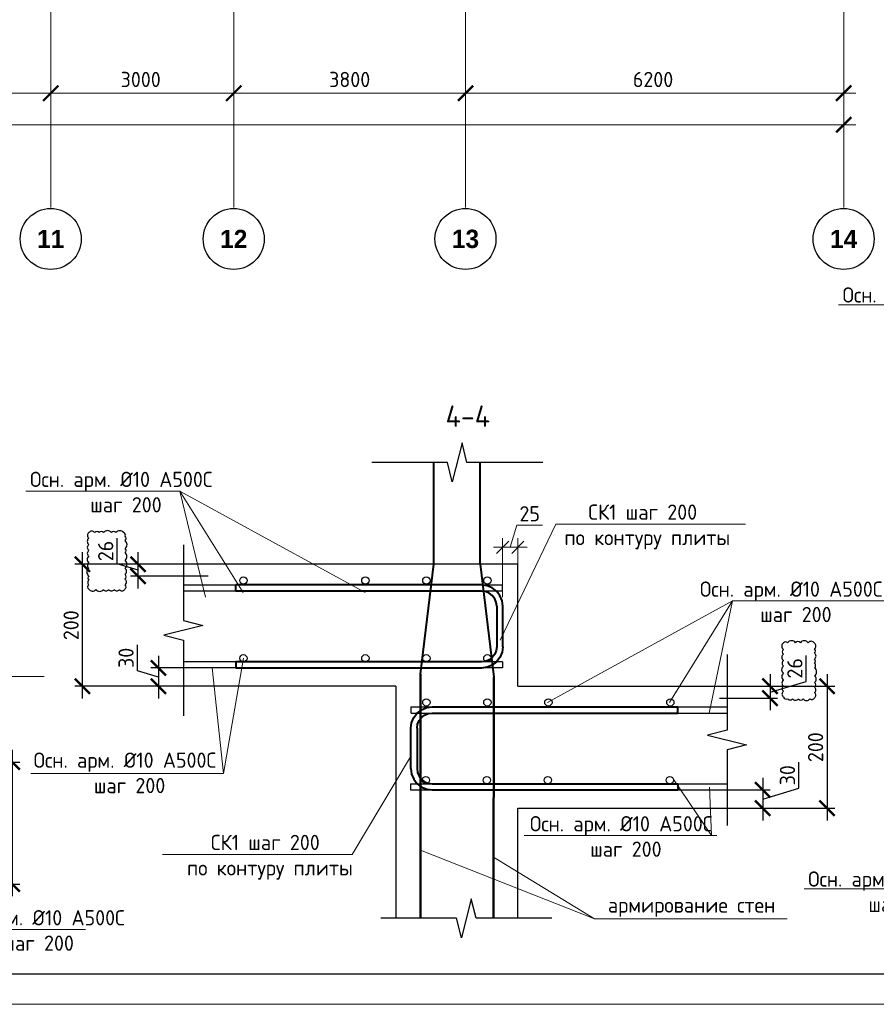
# Model space of a CAD drawing. Header units: millimetres. Extents: x -386473 to 311666, y -59273 to 291770.
# Tile 100 of 132: x 139998 to 154042, y -4297 to 11851. Entities that reach past the tile are written whole.
import ezdxf
from ezdxf import colors
from ezdxf.entities.mleader import LeaderData, LeaderLine
from ezdxf.math import Vec2, Vec3

# ---------------------------------------------------------------- set-up
doc = ezdxf.new("R2010")
doc.units = ezdxf.units.MM
for name, pattern in [('______5', [1100, 800, -100, 100, -100]), ('ACAD_ISO02W100', [15, 12, -3]), ('осевая', [50.8, 31.75, -6.35, 6.35, -6.35])]:
    doc.linetypes.add(name, pattern=pattern)
for name, color, linetype, lineweight in [('A-DETL', 90, 'Continuous', 9), ('Арм_хомуты', 133, 'Continuous', 18), ('Арматура', 152, 'Continuous', 40), ('Армирование', 3, 'Continuous', 40), ('АрмСтер', 2, 'Continuous', 50), ('Оси', 40, '______5', 18), ('Перекрытие ж_бетон', 1, 'Continuous', 30), ('подоснова', 151, 'Continuous', 5), ('поз.', 2, 'Continuous', 25), ('РАЗМЕРЫ', 1, 'Continuous', 9), ('ТОНКИЕ', 7, 'Continuous', 9), ('Узлы', 7, 'Continuous', 0)]:
    doc.layers.add(name, color=color, linetype=linetype, lineweight=lineweight)
doc.layers.add('пунктир', color=4, linetype='ACAD_ISO02W100')
doc.layers.add('ТОЛСТЫЕ_ОСНОВНЫЕ', color=6, linetype='Continuous')
doc.styles.add('Century Gothic', font='GOTHIC.TTF')
doc.styles.add('GOST 2.304', font='CS_Gost2304.shx')
doc.styles.add('GOST-2.304_Type-B', font='GOST_Common.ttf')
doc.styles.add('ГОСТ 2.304', font='GOST_Common.ttf')
doc.dimstyles.new('10', dxfattribs={"dimscale": 0, "dimtxt": 250, "dimasz": 200, "dimexe": 150, "dimexo": 0, "dimgap": 60, "dimtad": 1, "dimdec": 0, "dimlfac": 0.1, "dimrnd": 1, "dimzin": 0, "dimdsep": 46, "dimtxsty": 'ГОСТ 2.304', "dimblk": 'OBLIQUE', "dimcen": 0.09, "dimdle": 150, "dimadec": 0, "dimazin": 0, "dimtfac": 1, "dimtdec": 0, "dimtmove": 1, "dimatfit": 2, "dimfxl": 1, "dimtzin": 0, "dimlwd": 0, "dimlwe": 0, "dimarcsym": 0})
doc.dimstyles.new('СПДС', dxfattribs={"dimscale": 100, "dimtxt": 2.5, "dimasz": 2.5, "dimexe": 1.25, "dimexo": 0, "dimtad": 1, "dimdec": 0, "dimtxsty": 'GOST-2.304_Type-B', "dimblk": 'ARCHTICK', "dimcen": 2.5, "dimdle": 2, "dimadec": 0, "dimazin": 2, "dimtfac": 0.75, "dimtdec": 0, "dimtmove": 1, "dimatfit": 3, "dimfxl": 1, "dimtolj": 1, "dimarcsym": 1})

# ---------------------------------------------------------------- blocks, each defined once
blk = doc.blocks.new('_ArchTick')
at = {"color": 0, "linetype": 'ByBlock', "const_width": 0.15}
blk.add_lwpolyline([(-0.5, -0.5), (0.5, 0.5)], dxfattribs=at)
blk = doc.blocks.new('*D428')
at = {"color": 0, "lineweight": -2, "transparency": 16777216}
for p, q in [((983646, -19381), (983646, -19256)), ((1030446, -19495), (1030446, -19256)), ((983446, -19381), (1030646, -19381))]:
    blk.add_line(p, q, dxfattribs=at)
at = {"layer": 'DEFPOINTS', "color": 0, "transparency": 16777216}
for p in [(983646, -19381), (1030446, -19381), (1030446, -19495)]:
    blk.add_point(p, dxfattribs=at)
at = {"color": 0, "lineweight": -2, "transparency": 16777216, "xscale": 250, "yscale": 250, "zscale": 250, "rotation": 180}
blk.add_blockref('_ArchTick', (983646, -19381), dxfattribs=at)
at = {"color": 0, "lineweight": -2, "transparency": 16777216, "xscale": 250, "yscale": 250, "zscale": 250}
blk.add_blockref('_ArchTick', (1030446, -19381), dxfattribs=at)
at = {"color": 0, "transparency": 16777216, "insert": (1001863, -19270), "char_height": 250, "width": 104166.67, "attachment_point": 5, "style": 'GOST-2.304_Type-B'}
blk.add_mtext('\\A1;46800', dxfattribs=at)
blk = doc.blocks.new('NSY101')
at = {"color": 0, "linetype": 'ByBlock', "lineweight": -2}
blk.add_circle((0, 0), 50, dxfattribs=at)
blk = doc.blocks.new('СЛОЖНЫЙ_ОБЪЕКТ_38')
at = {"layer": 'Оси', "color": 16, "linetype": 'Continuous', "lineweight": 25, "transparency": 33554687, "xscale": 9.999999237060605, "yscale": 9.999999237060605, "zscale": 9.999999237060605}
blk.add_blockref('NSY101', (38513, -43009), dxfattribs=at)
at = {"layer": 'Оси', "color": 16, "linetype": 'Continuous', "lineweight": 25, "transparency": 33554687, "insert": (38513, -43009), "char_height": 300, "width": 620, "attachment_point": 5, "style": 'Century Gothic'}
blk.add_mtext('\\A1;{\\fCentury Gothic|i0|b1;\\H300.000000;\\W1.000000;\\C16;11}\\P', dxfattribs=at)
blk = doc.blocks.new('СЛОЖНЫЙ_ОБЪЕКТ_39')
at = {"layer": 'Оси', "color": 16, "linetype": 'Continuous', "lineweight": 25, "transparency": 33554687, "xscale": 9.999999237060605, "yscale": 9.999999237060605, "zscale": 9.999999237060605}
blk.add_blockref('NSY101', (41513, -43009), dxfattribs=at)
at = {"layer": 'Оси', "color": 16, "linetype": 'Continuous', "lineweight": 25, "transparency": 33554687, "insert": (41513, -43009), "char_height": 300, "width": 620, "attachment_point": 5, "style": 'Century Gothic'}
blk.add_mtext('\\A1;{\\fCentury Gothic|i0|b1;\\H300.000000;\\W1.000000;\\C16;12}\\P', dxfattribs=at)
blk = doc.blocks.new('СЛОЖНЫЙ_ОБЪЕКТ_40')
at = {"layer": 'Оси', "color": 16, "linetype": 'Continuous', "lineweight": 25, "transparency": 33554687, "xscale": 9.999999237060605, "yscale": 9.999999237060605, "zscale": 9.999999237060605}
blk.add_blockref('NSY101', (45313, -43009), dxfattribs=at)
at = {"layer": 'Оси', "color": 16, "linetype": 'Continuous', "lineweight": 25, "transparency": 33554687, "insert": (45313, -43009), "char_height": 300, "width": 620, "attachment_point": 5, "style": 'Century Gothic'}
blk.add_mtext('\\A1;{\\fCentury Gothic|i0|b1;\\H300.000000;\\W1.000000;\\C16;13}\\P', dxfattribs=at)
blk = doc.blocks.new('СЛОЖНЫЙ_ОБЪЕКТ_41')
at = {"layer": 'Оси', "color": 16, "linetype": 'Continuous', "lineweight": 25, "transparency": 33554687, "xscale": 9.999999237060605, "yscale": 9.999999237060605, "zscale": 9.999999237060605}
blk.add_blockref('NSY101', (51513, -43009), dxfattribs=at)
at = {"layer": 'Оси', "color": 16, "linetype": 'Continuous', "lineweight": 25, "transparency": 33554687, "insert": (51513, -43009), "char_height": 300, "width": 620, "attachment_point": 5, "style": 'Century Gothic'}
blk.add_mtext('\\A1;{\\fCentury Gothic|i0|b1;\\H300.000000;\\W1.000000;\\C16;14}\\P', dxfattribs=at)
blk = doc.blocks.new('*D422')
at = {"color": 0, "lineweight": -2, "transparency": 16777216}
for p, q in [((1014946, -18864), (1017646, -18864)), ((1015146, -18864), (1015146, -18739)), ((1017446, -18864), (1017446, -18739))]:
    blk.add_line(p, q, dxfattribs=at)
at = {"layer": 'DEFPOINTS', "color": 0, "transparency": 16777216}
for p in [(1015146, -18864), (1017446, -18864), (1017446, -18864)]:
    blk.add_point(p, dxfattribs=at)
at = {"color": 0, "lineweight": -2, "transparency": 16777216, "xscale": 250, "yscale": 250, "zscale": 250, "rotation": 180}
blk.add_blockref('_ArchTick', (1015146, -18864), dxfattribs=at)
at = {"color": 0, "lineweight": -2, "transparency": 16777216, "xscale": 250, "yscale": 250, "zscale": 250}
blk.add_blockref('_ArchTick', (1017446, -18864), dxfattribs=at)
at = {"color": 0, "transparency": 16777216, "insert": (1016270, -18639), "char_height": 250, "width": 83333.33, "attachment_point": 5, "style": 'GOST-2.304_Type-B'}
blk.add_mtext('\\A1;2300', dxfattribs=at)
blk = doc.blocks.new('*D423')
at = {"color": 0, "lineweight": -2, "transparency": 16777216}
for p, q in [((1017246, -18864), (1020646, -18864)), ((1017446, -18864), (1017446, -18739)), ((1020446, -18864), (1020446, -18739))]:
    blk.add_line(p, q, dxfattribs=at)
at = {"layer": 'DEFPOINTS', "color": 0, "transparency": 16777216}
for p in [(1017446, -18864), (1020446, -18864), (1020446, -18864)]:
    blk.add_point(p, dxfattribs=at)
at = {"color": 0, "lineweight": -2, "transparency": 16777216, "xscale": 250, "yscale": 250, "zscale": 250, "rotation": 180}
blk.add_blockref('_ArchTick', (1017446, -18864), dxfattribs=at)
at = {"color": 0, "lineweight": -2, "transparency": 16777216, "xscale": 250, "yscale": 250, "zscale": 250}
blk.add_blockref('_ArchTick', (1020446, -18864), dxfattribs=at)
at = {"color": 0, "transparency": 16777216, "insert": (1018920, -18639), "char_height": 250, "width": 83333.33, "attachment_point": 5, "style": 'GOST-2.304_Type-B'}
blk.add_mtext('\\A1;3000', dxfattribs=at)
blk = doc.blocks.new('*D424')
at = {"color": 0, "lineweight": -2, "transparency": 16777216}
for p, q in [((1020246, -18864), (1024446, -18864)), ((1020446, -18864), (1020446, -18739)), ((1024246, -18864), (1024246, -18739))]:
    blk.add_line(p, q, dxfattribs=at)
at = {"layer": 'DEFPOINTS', "color": 0, "transparency": 16777216}
for p in [(1020446, -18864), (1024246, -18864), (1024246, -18864)]:
    blk.add_point(p, dxfattribs=at)
at = {"color": 0, "lineweight": -2, "transparency": 16777216, "xscale": 250, "yscale": 250, "zscale": 250, "rotation": 180}
blk.add_blockref('_ArchTick', (1020446, -18864), dxfattribs=at)
at = {"color": 0, "lineweight": -2, "transparency": 16777216, "xscale": 250, "yscale": 250, "zscale": 250}
blk.add_blockref('_ArchTick', (1024246, -18864), dxfattribs=at)
at = {"color": 0, "transparency": 16777216, "insert": (1022346, -18639), "char_height": 250, "width": 83333.33, "attachment_point": 5, "style": 'GOST-2.304_Type-B'}
blk.add_mtext('\\A1;3800', dxfattribs=at)
blk = doc.blocks.new('*D425')
at = {"color": 0, "lineweight": -2, "transparency": 16777216}
for p, q in [((1024046, -18864), (1030646, -18864)), ((1024246, -18864), (1024246, -18739)), ((1030446, -18864), (1030446, -18739))]:
    blk.add_line(p, q, dxfattribs=at)
at = {"layer": 'DEFPOINTS', "color": 0, "transparency": 16777216}
for p in [(1024246, -18864), (1030446, -18864), (1030446, -18864)]:
    blk.add_point(p, dxfattribs=at)
at = {"color": 0, "lineweight": -2, "transparency": 16777216, "xscale": 250, "yscale": 250, "zscale": 250, "rotation": 180}
blk.add_blockref('_ArchTick', (1024246, -18864), dxfattribs=at)
at = {"color": 0, "lineweight": -2, "transparency": 16777216, "xscale": 250, "yscale": 250, "zscale": 250}
blk.add_blockref('_ArchTick', (1030446, -18864), dxfattribs=at)
at = {"color": 0, "transparency": 16777216, "insert": (1027320, -18639), "char_height": 250, "width": 83333.33, "attachment_point": 5, "style": 'GOST-2.304_Type-B'}
blk.add_mtext('\\A1;6200', dxfattribs=at)
blk = doc.blocks.new('*U44')
at = {"layer": 'ТОЛСТЫЕ_ОСНОВНЫЕ', "color": 6}
blk.add_lwpolyline([(20, 5), (886, 5), (886, 415), (20, 415)], close=True, dxfattribs=at)
at = {"layer": 'ТОНКИЕ'}
blk.add_lwpolyline([(0, 0), (891, 0), (891, 420), (0, 420)], close=True, dxfattribs=at)
blk = doc.blocks.new('_Oblique')
at = {"layer": 'пунктир', "color": 0, "lineweight": -2}
blk.add_line((-0.5, -0.5), (0.5, 0.5), dxfattribs=at)
blk = doc.blocks.new('*D552')
at = {"layer": 'A-DETL', "color": 0, "lineweight": 0, "transparency": 16777216}
for p, q in [((148040, 3198), (148149, 3563)), ((148149, 3563), (148569, 3563)), ((147915, 2380), (147915, 3348)), ((148165, 2720), (148165, 3348)), ((148315, 3198), (147765, 3198))]:
    blk.add_line(p, q, dxfattribs=at)
at = {"layer": 'DEFPOINTS', "color": 0, "transparency": 16777216}
for p in [(147915, 3198), (148165, 2720), (147915, 2380)]:
    blk.add_point(p, dxfattribs=at)
at = {"layer": 'A-DETL', "color": 0, "lineweight": 0, "transparency": 16777216, "xscale": 200, "yscale": 200, "zscale": 200, "rotation": 180}
blk.add_blockref('_Oblique', (147915, 3198), dxfattribs=at)
at = {"layer": 'A-DETL', "color": 0, "lineweight": 0, "transparency": 16777216, "xscale": 200, "yscale": 200, "zscale": 200}
blk.add_blockref('_Oblique', (148165, 3198), dxfattribs=at)
at = {"layer": 'A-DETL', "color": 0, "transparency": 16777216, "insert": (148359, 3748), "char_height": 250, "attachment_point": 5, "style": 'ГОСТ 2.304'}
blk.add_mtext('25', dxfattribs=at)
blk = doc.blocks.new('_None')
blk = doc.blocks.new('*D553')
at = {"layer": 'DEFPOINTS', "color": 0, "transparency": 16777216}
for p in [(138163, -325), (138163, -2325), (139876, -2325)]:
    blk.add_point(p, dxfattribs=at)
at = {"layer": 'РАЗМЕРЫ', "color": 0, "lineweight": -2, "transparency": 16777216}
for p, q in [((139876, -125), (139876, -2525)), ((138163, -325), (140001, -325)), ((138163, -2325), (140001, -2325))]:
    blk.add_line(p, q, dxfattribs=at)
at = {"layer": 'РАЗМЕРЫ', "color": 0, "lineweight": -2, "transparency": 16777216, "xscale": 250, "yscale": 250, "zscale": 250}
for p, rotation in [((139876, -325), 90), ((139876, -2325), 270)]:
    blk.add_blockref('_ArchTick', p, dxfattribs=dict(at, rotation=rotation))
at = {"layer": 'РАЗМЕРЫ', "color": 0, "lineweight": 0, "transparency": 16777216, "insert": (139689, -1325), "char_height": 250, "attachment_point": 5, "rotation": 90, "style": 'GOST-2.304_Type-B'}
blk.add_mtext('\\A1;200', dxfattribs=at)
blk = doc.blocks.new('*U510')
at = {"color": 0, "linetype": 'ByBlock', "lineweight": -2}
for p, q in [((-68.1, 25), (-68.1, 427.5)), ((-58.1, 427.5), (-68.1, 427.5)), ((-58.1, 25), (-58.1, 427.5)), ((58.1, 25), (58.1, 427.5)), ((58.1, 427.5), (68.1, 427.5)), ((68.1, 25), (68.1, 427.5)), ((-66.9, 15.9), (-68.1, 25)), ((-57.3, 18.5), (-58.1, 25)), ((-54.8, 12.5), (-57.3, 18.5)), ((54.8, 12.5), (57.3, 18.5)), ((57.3, 18.5), (58.1, 25)), ((66.9, 15.9), (68.1, 25)), ((-63.4, 7.5), (-66.9, 15.9)), ((-57.9, 0.3), (-63.4, 7.5)), ((-50.6, -5.3), (-57.9, 0.3)), ((-50.8, 7.3), (-54.8, 12.5)), ((-45.6, 3.3), (-50.8, 7.3)), ((-39.6, 0.9), (-45.6, 3.3)), ((-33.1, 0), (-39.6, 0.9)), ((-33.1, 0), (33.1, 0)), ((33.1, 0), (39.6, 0.9)), ((39.6, 0.9), (45.6, 3.3)), ((45.6, 3.3), (50.8, 7.3)), ((50.6, -5.3), (57.9, 0.3)), ((50.8, 7.3), (54.8, 12.5)), ((57.9, 0.3), (63.4, 7.5)), ((63.4, 7.5), (66.9, 15.9)), ((-42.2, -8.8), (-50.6, -5.3)), ((-33.1, -10), (-42.2, -8.8)), ((33.1, -10), (-33.1, -10)), ((33.1, -10), (42.2, -8.8)), ((42.2, -8.8), (50.6, -5.3))]:
    blk.add_line(p, q, dxfattribs=at)
at = {"style": 'GOST 2.304', "oblique": 15, "flags": 9}
for tag, p in [('ПОЗИЦИЯ', (798.2, -54.4)), ('ДИАМЕТР', (798.5, -58.7)), ('КЛАСС', (798.8, -63.1)), ('ДЛИНА', (799.2, -67.9)), ('МАССА', (799.5, -73.3))]:
    blk.add_attdef(tag, p, '', height=2.5, dxfattribs=at)
blk = doc.blocks.new('*D534')
at = {"layer": 'DEFPOINTS', "color": 0, "transparency": 16777216}
for p in [(141938, 2920), (143085, 2920), (143085, 2725)]:
    blk.add_point(p, dxfattribs=at)
at = {"layer": 'РАЗМЕРЫ', "color": 0, "lineweight": -2, "transparency": 16777216}
for p, q in [((141595, 2925), (141595, 3350)), ((141938, 2525), (141938, 3120)), ((141938, 2822), (141595, 2925)), ((143085, 2920), (141813, 2920)), ((143085, 2725), (141813, 2725))]:
    blk.add_line(p, q, dxfattribs=at)
at = {"layer": 'РАЗМЕРЫ', "color": 0, "lineweight": -2, "transparency": 16777216, "xscale": 250, "yscale": 250, "zscale": 250}
for p, rotation in [((141938, 2920), 90), ((141938, 2725), 270)]:
    blk.add_blockref('_ArchTick', p, dxfattribs=dict(at, rotation=rotation))
at = {"layer": 'РАЗМЕРЫ', "color": 0, "lineweight": 0, "transparency": 16777216, "insert": (141407, 3138), "char_height": 250, "attachment_point": 5, "rotation": 90, "style": 'GOST-2.304_Type-B'}
blk.add_mtext('\\A1;26', dxfattribs=at)
blk = doc.blocks.new('*D535')
at = {"layer": 'DEFPOINTS', "color": 0, "transparency": 16777216}
for p in [(141027, 2920), (142952, 2920), (142798, 920)]:
    blk.add_point(p, dxfattribs=at)
at = {"layer": 'РАЗМЕРЫ', "color": 0, "lineweight": -2, "transparency": 16777216}
for p, q in [((141027, 720), (141027, 3120)), ((142952, 2920), (140902, 2920)), ((142798, 920), (140902, 920))]:
    blk.add_line(p, q, dxfattribs=at)
at = {"layer": 'РАЗМЕРЫ', "color": 0, "lineweight": -2, "transparency": 16777216, "xscale": 250, "yscale": 250, "zscale": 250}
for p, rotation in [((141027, 2920), 90), ((141027, 920), 270)]:
    blk.add_blockref('_ArchTick', p, dxfattribs=dict(at, rotation=rotation))
at = {"layer": 'РАЗМЕРЫ', "color": 0, "lineweight": 0, "transparency": 16777216, "insert": (140840, 1920), "char_height": 250, "attachment_point": 5, "rotation": 90, "style": 'GOST-2.304_Type-B'}
blk.add_mtext('\\A1;200', dxfattribs=at)
blk = doc.blocks.new('*D536')
at = {"layer": 'DEFPOINTS', "color": 0, "transparency": 16777216}
for p in [(142862, 1220), (142272, 920), (142862, 920)]:
    blk.add_point(p, dxfattribs=at)
at = {"layer": 'РАЗМЕРЫ', "color": 0, "lineweight": -2, "transparency": 16777216}
for p, q in [((141928, 1173), (141928, 1598)), ((142272, 1420), (142272, 720)), ((142272, 1070), (141928, 1173)), ((142862, 1220), (142147, 1220)), ((142862, 920), (142147, 920))]:
    blk.add_line(p, q, dxfattribs=at)
at = {"layer": 'РАЗМЕРЫ', "color": 0, "lineweight": -2, "transparency": 16777216, "xscale": 250, "yscale": 250, "zscale": 250}
for p, rotation in [((142272, 1220), 90), ((142272, 920), 270)]:
    blk.add_blockref('_ArchTick', p, dxfattribs=dict(at, rotation=rotation))
at = {"layer": 'РАЗМЕРЫ', "color": 0, "lineweight": 0, "transparency": 16777216, "insert": (141741, 1385), "char_height": 250, "attachment_point": 5, "rotation": 90, "style": 'GOST-2.304_Type-B'}
blk.add_mtext('\\A1;30', dxfattribs=at)
blk = doc.blocks.new('*U511')
at = {"color": 0, "linetype": 'ByBlock', "lineweight": -2}
for p, q in [((-68.1, 25), (-68.1, 427.5)), ((-58.1, 427.5), (-68.1, 427.5)), ((-58.1, 25), (-58.1, 427.5)), ((58.1, 25), (58.1, 427.5)), ((58.1, 427.5), (68.1, 427.5)), ((68.1, 25), (68.1, 427.5)), ((-66.9, 15.9), (-68.1, 25)), ((-57.2, 18.5), (-58.1, 25)), ((-54.7, 12.5), (-57.2, 18.5)), ((54.7, 12.5), (57.2, 18.5)), ((57.2, 18.5), (58.1, 25)), ((66.9, 15.9), (68.1, 25)), ((-63.4, 7.5), (-66.9, 15.9)), ((-57.8, 0.3), (-63.4, 7.5)), ((-50.6, -5.3), (-57.8, 0.3)), ((-50.8, 7.3), (-54.7, 12.5)), ((-45.6, 3.3), (-50.8, 7.3)), ((-39.6, 0.9), (-45.6, 3.3)), ((-33.1, 0), (-39.6, 0.9)), ((-33.1, 0), (33.1, 0)), ((33.1, 0), (39.6, 0.9)), ((39.6, 0.9), (45.6, 3.3)), ((45.6, 3.3), (50.8, 7.3)), ((50.6, -5.3), (57.8, 0.3)), ((50.8, 7.3), (54.7, 12.5)), ((57.8, 0.3), (63.4, 7.5)), ((63.4, 7.5), (66.9, 15.9)), ((-42.2, -8.8), (-50.6, -5.3)), ((-33.1, -10), (-42.2, -8.8)), ((33.1, -10), (-33.1, -10)), ((33.1, -10), (42.2, -8.8)), ((42.2, -8.8), (50.6, -5.3))]:
    blk.add_line(p, q, dxfattribs=at)
at = {"style": 'GOST 2.304', "oblique": 15, "flags": 9}
for tag, p in [('ПОЗИЦИЯ', (778.2, -54.4)), ('ДИАМЕТР', (778.5, -58.7)), ('КЛАСС', (778.8, -63.1)), ('ДЛИНА', (779.2, -67.9)), ('МАССА', (779.5, -73.3))]:
    blk.add_attdef(tag, p, '', height=2.5, dxfattribs=at)
blk = doc.blocks.new('*D537')
at = {"layer": 'DEFPOINTS', "color": 0, "transparency": 16777216}
for p in [(151520, 920), (151520, -1080), (153234, -1080)]:
    blk.add_point(p, dxfattribs=at)
at = {"layer": 'РАЗМЕРЫ', "color": 0, "lineweight": -2, "transparency": 16777216}
for p, q in [((153234, 1120), (153234, -1280)), ((151520, 920), (153359, 920)), ((151520, -1080), (153359, -1080))]:
    blk.add_line(p, q, dxfattribs=at)
at = {"layer": 'РАЗМЕРЫ', "color": 0, "lineweight": -2, "transparency": 16777216, "xscale": 250, "yscale": 250, "zscale": 250}
for p, rotation in [((153234, 920), 90), ((153234, -1080), 270)]:
    blk.add_blockref('_ArchTick', p, dxfattribs=dict(at, rotation=rotation))
at = {"layer": 'РАЗМЕРЫ', "color": 0, "lineweight": 0, "transparency": 16777216, "insert": (153046, -80), "char_height": 250, "attachment_point": 5, "rotation": 90, "style": 'GOST-2.304_Type-B'}
blk.add_mtext('\\A1;200', dxfattribs=at)
blk = doc.blocks.new('*D538')
at = {"layer": 'DEFPOINTS', "color": 0, "transparency": 16777216}
for p in [(151608, 920), (151470, 725), (152299, 725)]:
    blk.add_point(p, dxfattribs=at)
at = {"layer": 'РАЗМЕРЫ', "color": 0, "lineweight": -2, "transparency": 16777216}
for p, q in [((152893, 1000), (152893, 1425)), ((152299, 1120), (152299, 525)), ((152299, 822), (152893, 1000)), ((151608, 920), (152424, 920)), ((151470, 725), (152424, 725))]:
    blk.add_line(p, q, dxfattribs=at)
at = {"layer": 'РАЗМЕРЫ', "color": 0, "lineweight": -2, "transparency": 16777216, "xscale": 250, "yscale": 250, "zscale": 250}
for p, rotation in [((152299, 920), 90), ((152299, 725), 270)]:
    blk.add_blockref('_ArchTick', p, dxfattribs=dict(at, rotation=rotation))
at = {"layer": 'РАЗМЕРЫ', "color": 0, "lineweight": 0, "transparency": 16777216, "insert": (152706, 1213), "char_height": 250, "attachment_point": 5, "rotation": 90, "style": 'GOST-2.304_Type-B'}
blk.add_mtext('\\A1;26', dxfattribs=at)
blk = doc.blocks.new('*D539')
at = {"layer": 'DEFPOINTS', "color": 0, "transparency": 16777216}
for p in [(151434, -780), (151376, -1080), (152179, -1080)]:
    blk.add_point(p, dxfattribs=at)
at = {"layer": 'РАЗМЕРЫ', "color": 0, "lineweight": -2, "transparency": 16777216}
for p, q in [((152773, -752), (152773, -327)), ((152179, -580), (152179, -1280)), ((151434, -780), (152304, -780)), ((152179, -930), (152773, -752)), ((151376, -1080), (152304, -1080))]:
    blk.add_line(p, q, dxfattribs=at)
at = {"layer": 'РАЗМЕРЫ', "color": 0, "lineweight": -2, "transparency": 16777216, "xscale": 250, "yscale": 250, "zscale": 250}
for p, rotation in [((152179, -780), 90), ((152179, -1080), 270)]:
    blk.add_blockref('_ArchTick', p, dxfattribs=dict(at, rotation=rotation))
at = {"layer": 'РАЗМЕРЫ', "color": 0, "lineweight": 0, "transparency": 16777216, "insert": (152585, -540), "char_height": 250, "attachment_point": 5, "rotation": 90, "style": 'GOST-2.304_Type-B'}
blk.add_mtext('\\A1;30', dxfattribs=at)
blk = doc.blocks.new('оси2')
at = {"layer": 'Оси', "color": 16, "linetype": 'осевая', "lineweight": 0, "ltscale": 0.25, "transparency": 33554687}
for p, q in [((1017445.5, 5465.4), (1017445.5, -20739.3)), ((1020445.5, 5465.4), (1020445.5, -20739.3)), ((1024245.5, 5465.4), (1024245.5, -20739.3)), ((1030445.5, 5465.4), (1030445.5, -20739.3))]:
    blk.add_line(p, q, dxfattribs=at)
at = {"layer": 'Оси', "color": 16, "linetype": 'Continuous', "lineweight": 25, "transparency": 33554687}
for name in ['СЛОЖНЫЙ_ОБЪЕКТ_38', 'СЛОЖНЫЙ_ОБЪЕКТ_39', 'СЛОЖНЫЙ_ОБЪЕКТ_40', 'СЛОЖНЫЙ_ОБЪЕКТ_41']:
    blk.add_blockref(name, (978932, 21754.4), dxfattribs=at)
for base, p1, p2, picture, middle in [((1017445.5, -18864.1), (1015145.5, -18864.1), (1017445.5, -18864.1), '*D422', (1016270.4, -18864.1)), ((1020445.5, -18864.1), (1017445.5, -18864.1), (1020445.5, -18864.1), '*D423', (1018920.4, -18864.1)), ((1024245.5, -18864.1), (1020445.5, -18864.1), (1024245.5, -18864.1), '*D424', (1022345.5, -18864.1)), ((1030445.5, -18864.1), (1024245.5, -18864.1), (1030445.5, -18864.1), '*D425', (1027320.4, -18864.1)), ((1030445.5, -19380.9), (983645.5, -19380.9), (1030445.5, -19495.3), '*D428', (1001863, -19495.3))]:
    dim = blk.add_linear_dim(base=base, p1=p1, p2=p2, dimstyle='СПДС', override={"dimgap": 1})
    dim.commit()
    dim.dimension.update_dxf_attribs({"geometry": picture, "text_midpoint": middle, "dimtype": 128})

msp = doc.modelspace()

# ---------------------------------------------------------------- linework, layer by layer
at = {"color": 240, "true_color": 0xed1f24}
for points in [[(141131.1, 3438.3, 0.5205671), (141131.1, 3345.9, 0.5205671), (141131.1, 3244.7, 0.5205671), (141131.1, 3144.9, 0.5205671), (141131.1, 3049.8, 0.5205671), (141131.1, 2946.2, 0.5205671), (141131.1, 2854, 0.5205671), (141131.1, 2728.4, 0.5205671), (141131.1, 2658.1, 0.5205671), (141131.1, 2585.1, 0.5205671), (141131.1, 2511, 0.5205671), (141244.1, 2506.8, 0.5205671), (141370.5, 2506.8, 0.5205671), (141453.7, 2506.8, 0.5205671), (141547.6, 2506.8, 0.5205671), (141631.1, 2506.8, 0.5205671), (141718.1, 2506.8, 0.5205671), (141724, 2581.1, 0.5205671), (141724, 2676.7, 0.5205671), (141724, 2755.2, 0.5205671), (141724, 2853.7, 0.5205671), (141724, 2985.5, 0.5205671), (141724, 3107.3, 0.5205671), (141724, 3179, 0.5205671), (141724, 3307.4, 0.5205671), (141724, 3382, 0.5205671), (141701.2, 3438.3, 0.5205671), (141575.7, 3438.3, 0.5205671), (141501.6, 3438.3, 0.5205671), (141372.9, 3438.3, 0.5205671), (141302.2, 3438.3, 0.5205671), (141228, 3438.3, 0.5205671)], [(152520, 1631.9, 0.5205671), (152520, 1522, 0.5205671), (152520, 1447.1, 0.5205671), (152520, 1343, 0.5205671), (152520, 1250.3, 0.5205671), (152520, 1132.1, 0.5205671), (152520, 1021.9, 0.5205671), (152520, 921.3, 0.5205671), (152520, 840, 0.5205671), (152520, 742.6, 0.5205671), (152589.8, 714.6, 0.5205671), (152670.1, 714.6, 0.5205671), (152762.4, 714.6, 0.5205671), (152842.1, 714.6, 0.5205671), (152951.1, 714.6, 0.5205671), (153028.2, 730.7, 0.5205671), (153028.2, 816.5, 0.5205671), (153028.2, 902.5, 0.5205671), (153028.2, 981, 0.5205671), (153028.2, 1090.1, 0.5205671), (153028.2, 1221.2, 0.5205671), (153028.2, 1295, 0.5205671), (153028.2, 1364.2, 0.5205671), (153028.2, 1463.2, 0.5205671), (153028.2, 1532, 0.5205671), (153028.2, 1625.8, 0.5205671), (152923.1, 1631.9, 0.5205671), (152796.4, 1631.9, 0.5205671), (152718.8, 1631.9, 0.5205671), (152587, 1631.9, 0.5205671)]]:
    msp.add_lwpolyline(points, format="xyb", close=True, dxfattribs=at)
at = {"color": 3, "linetype": 'Continuous', "lineweight": 30}
for centre in [(143664.8, 2654.5), (145664.8, 2654.5), (146664.8, 2654.5), (147664.8, 2654.5), (143664.8, 1378.5), (145664.8, 1378.5), (146664.8, 1378.5), (147664.8, 1378.5), (146664.8, 654.5), (147664.8, 654.5), (148664.8, 654.5), (150664.8, 654.5), (146656.1, -621.3), (147656.1, -621.3), (148656.1, -621.3), (150656.1, -621.3)]:
    msp.add_circle(centre, 60, dxfattribs=at)
at = {"layer": 'Арматура', "color": 2, "lineweight": 0}
for p, q in [((156576.8, 7174.8), (153419.6, 7174.8)), ((142624.5, 4120.9), (140098, 4120.9)), ((145658.8, 2454.5), (142624.5, 4120.9)), ((143658.8, 2454.5), (142624.5, 4120.9)), ((142624.5, 4120.9), (143044.9, 2379.5)), ((148651.6, 654.5), (151685.8, 2320.9)), ((150651.6, 654.5), (151685.8, 2320.9)), ((151685.8, 2320.9), (151301.6, 480.6)), ((151685.8, 2320.9), (154212.3, 2320.9)), ((143664.8, 1378.5), (143337.4, -508.8)), ((143337.4, -508.8), (143152.4, 1219.6)), ((137870.7, 1076.7), (140397.2, 1076.7)), ((143337.4, -508.8), (140180.2, -508.8)), ((150712.7, -601.4), (151337.2, -1527)), ((151337.2, -1527), (151307.3, -735.2)), ((148267.8, -1527), (151425, -1527)), ((146569.9, -1769.9), (149421.1, -2894.1)), ((149421.1, -2894.1), (147763.6, -1883.1)), ((156013.5, -2404.6), (152856.3, -2404.6)), ((149421.1, -2894.1), (152578.2, -2894.1)), ((137920.9, -3068.8), (141078.1, -3068.8))]:
    msp.add_line(p, q, dxfattribs=at)
at = {"layer": 'Армирование', "ltscale": 100}
for p, q in [((146785.9, 2919.5), (146785.9, 4589.7)), ((147548.8, 2919.5), (147548.8, 4589.7)), ((146569.9, 1116.3), (146785.9, 2919.5)), ((147548.8, 2919.5), (147770.4, 1070.6))]:
    msp.add_line(p, q, dxfattribs=at)
at = {"layer": 'АрмСтер', "ltscale": 15}
for p, q in [((146569.9, -2885.7), (146569.9, 1116.3)), ((147763.6, -2885.7), (147770.4, 1070.6))]:
    msp.add_line(p, q, dxfattribs=at)
at = {"layer": 'Перекрытие ж_бетон', "color": 7, "linetype": 'Continuous', "lineweight": 30}
for p, q in [((148164.8, 2919.5), (142682.6, 2919.5)), ((148164.8, 919.5), (148164.8, 2919.5)), ((146164.8, 919.5), (142682.6, 919.5)), ((146164.8, 919.5), (146164.8, -2885.7)), ((148164.8, 919.5), (151594.3, 919.5)), ((148164.8, -1080.5), (151594.3, -1080.5)), ((148164.8, -2885.7), (148164.8, -1080.5))]:
    msp.add_line(p, q, dxfattribs=at)
at = {"layer": 'Перекрытие ж_бетон', "color": 3, "linetype": 'Continuous', "lineweight": 30}
for p, q in [((147914.8, 2579.5), (142682.6, 2579.5)), ((147914.8, 2480.6), (142682.6, 2480.6)), ((147914.8, 2480.6), (147914.8, 2579.5)), ((147914.8, 1318.5), (142682.6, 1318.5)), ((147914.8, 1318.5), (147914.8, 1219.6)), ((147914.8, 1219.6), (142682.6, 1219.6)), ((146414.8, 579.5), (151594.3, 579.5)), ((146414.8, 480.6), (146414.8, 579.5)), ((146414.8, 480.6), (151594.3, 480.6)), ((146406.1, -681.3), (151594.3, -681.3)), ((146406.1, -681.3), (146406.1, -780.2)), ((146406.1, -780.2), (151594.3, -780.2))]:
    msp.add_line(p, q, dxfattribs=at)
at = {"layer": 'поз.', "linetype": 'Continuous'}
for points in [[(148572.5, 4589.7), (147330.5, 4589.7), (147250.5, 4909.7), (147090.5, 4269.7), (147010.5, 4589.7), (145768.5, 4589.7)], [(142682.6, 3238.6), (142682.6, 1996.6), (143002.6, 1916.6), (142362.6, 1756.6), (142682.6, 1676.6), (142682.6, 434.6)], [(151594.3, 1438.6), (151594.3, 196.6), (151274.3, 116.6), (151914.3, -43.4), (151594.3, -123.4), (151594.3, -1365.4)], [(148722, -2885.7), (147480, -2885.7), (147400, -2565.7), (147240, -3205.7), (147160, -2885.7), (145918, -2885.7)]]:
    msp.add_lwpolyline(points, dxfattribs=at)

# ---------------------------------------------------------------- block references
at = {"xscale": 100, "yscale": 100, "zscale": 100}
msp.add_blockref('*U44', (98011.6, -4296.7), dxfattribs=at)
at = {"layer": 'Арм_хомуты', "lineweight": 40, "yscale": 10, "zscale": 10}
for name, p, xscale, rotation in [('*U510', (147818, 1899.5), -10, 90), ('*U511', (146511.6, -100.4), 10, 270)]:
    msp.add_blockref(name, p, dxfattribs=dict(at, xscale=xscale, rotation=rotation))
at = {"layer": 'подоснова', "color": 2, "ltscale": 0.3}
msp.add_blockref('оси2', (-876938.7, 29509.2), dxfattribs=at)

# ---------------------------------------------------------------- texts
at = {"layer": 'Арматура', "color": 2, "lineweight": 0, "char_height": 250, "width": 3270.998, "attachment_point": 5, "style": 'ГОСТ 2.304'}
for s, insert in [(' \\PОсн. арм. %%C10 А500С\\P шаг 200', (154985.1, 7337)), (' \\PОсн. арм. %%C10 А500С\\P шаг 200', (141663.4, 4312.3)), (' \\PОсн. арм. %%C10 А500С\\P шаг 200', (152646.9, 2512.3)), (' \\PОсн. арм. %%C10 А500С\\P шаг 200', (141722.5, -292.8)), (' \\PОсн. арм. %%C10 А500С\\P шаг 200', (149859.6, -1335.6)), (' \\PОсн. арм. %%C10 А500С\\P шаг 200', (154421.7, -2242.4)), (' \\PОсн. арм. %%C10 А500С\\P шаг 200', (140224.2, -2877.3)), ('армирование стен', (151012.8, -2702.7))]:
    msp.add_mtext(s, dxfattribs=dict(at, insert=insert))
at = {"layer": 'Узлы', "color": 80, "linetype": 'Continuous', "lineweight": 0, "style": 'GOST-2.304_Type-B'}
msp.add_text('4-4', height=350, dxfattribs=at).set_placement((146979.5, 5174.1))

# ---------------------------------------------------------------- dimensions: what is measured, and where the dimension line sits
at = {"layer": 'A-DETL'}
dim = msp.add_linear_dim(base=(147914.8, 3198.5), p1=(148164.8, 2719.5), p2=(147914.8, 2379.5), dimstyle='10', override={"dimscale": 1}, dxfattribs=at)
dim.commit()
dim.dimension.update_dxf_attribs({"geometry": '*D552', "text_midpoint": (148209.3, 3748.5)})
at = {"layer": 'РАЗМЕРЫ', "color": 1, "lineweight": 0}
for base, p1, p2, picture, middle in [((141938.4, 2919.5), (143085.1, 2724.5), (143085.1, 2919.5), '*D534', (141407.1, 2987.6)), ((152299.4, 724.5), (151608.4, 919.5), (151470.2, 724.5), '*D538', (152705.7, 1062.6))]:
    dim = msp.add_linear_dim(base=base, p1=p1, p2=p2, angle=90, text='26', dimstyle='СПДС', override={"dimlfac": 0.1}, dxfattribs=at)
    dim.commit()
    dim.dimension.update_dxf_attribs({"geometry": picture, "text_midpoint": middle})
for base, p1, p2, picture, middle in [((141027.1, 2919.5), (142797.6, 919.5), (142951.6, 2919.5), '*D535', (140839.6, 1919.5)), ((142271.9, 919.5), (142861.9, 1219.6), (142861.9, 919.5), '*D536', (141740.7, 1235.2)), ((153233.6, -1080.5), (151520, 919.5), (151520, -1080.5), '*D537', (153046.1, -80.5)), ((139876.3, -2324.7), (138162.7, -324.7), (138162.7, -2324.7), '*D553', (139688.8, -1324.7)), ((152179.2, -1080.5), (151433.9, -780.4), (151375.6, -1080.5), '*D539', (152585.4, -689.8))]:
    dim = msp.add_linear_dim(base=base, p1=p1, p2=p2, angle=90, dimstyle='СПДС', override={"dimlfac": 0.1}, dxfattribs=at)
    dim.commit()
    dim.dimension.update_dxf_attribs({"geometry": picture, "text_midpoint": middle})

# ---------------------------------------------------------------- leaders
at = {"layer": 'подоснова', "color": 2, "ltscale": 0.3}
ml = msp.add_multileader_mtext('Standard', dxfattribs=at)
ml.set_content('СК1 шаг 200\\P по контуру плиты', color=2, style='GOST-2.304_Type-B')
ml.set_leader_properties(color=256, linetype='ByLayer', lineweight=15)
ml.set_arrow_properties(name='NONE')
ml.build(insert=Vec2(0, 0))
ml.multileader.update_dxf_attribs({"text_left_attachment_type": 6, "text_right_attachment_type": 6, "dogleg_length": 0.1, "arrow_head_size": 18})
ctx = ml.context
ctx.base_point, ctx.char_height, ctx.arrow_head_size, ctx.landing_gap_size, ctx.plane_origin = Vec3(148788.2, 3575.3), 250, 18, 20, Vec3(139233.1, 4531.6)
ctx.left_attachment, ctx.right_attachment, ctx.text_align_type = 6, 6, 1
notes = []
notes.append((ctx, [(0, (1, 1, 0), (148788.1, 3575.3), (1, 0), 0.1, [(0, [(147873.7, 1677.5)], 0, [])])]))
ctx.mtext.insert, ctx.mtext.alignment, ctx.mtext.flow_direction = Vec3(150211.6, 3900.3), 2, 5
ml = msp.add_multileader_mtext('Standard', dxfattribs=at)
ml.set_content('СК1 шаг 200\\P по контуру плиты', color=2, style='GOST-2.304_Type-B')
ml.set_leader_properties(color=256, linetype='ByLayer', lineweight=15)
ml.set_arrow_properties(name='NONE')
ml.build(insert=Vec2(0, 0))
ml.multileader.update_dxf_attribs({"text_left_attachment_type": 6, "text_right_attachment_type": 6, "dogleg_length": 0.1, "arrow_head_size": 18})
ctx = ml.context
ctx.base_point, ctx.char_height, ctx.arrow_head_size, ctx.landing_gap_size, ctx.plane_origin = Vec3(142600.8, -1842), 250, 18, 20, Vec3(133045.7, 213.7)
ctx.left_attachment, ctx.right_attachment, ctx.text_align_type = 6, 6, 1
notes.append((ctx, [(1, (1, 1, 0), (145447.7, -1842), (-1, 0), 0.1, [(0, [(146402.9, -239.8)], 0, [])])]))
ctx.mtext.insert, ctx.mtext.alignment, ctx.mtext.flow_direction = Vec3(144024.2, -1517), 2, 5
for ctx, leaders in notes:
    for number, flags, end, landing, length, lines in leaders:
        leader = LeaderData()
        leader.index, (leader.has_last_leader_line, leader.has_dogleg_vector, leader.attachment_direction) = number, flags
        leader.last_leader_point, leader.dogleg_vector, leader.dogleg_length = Vec3(end), Vec3(landing), length
        for number, points, colour, breaks in lines:
            line = LeaderLine()
            line.index, line.vertices, line.color, line.breaks = number, Vec3.list(points), colors.encode_raw_color(colour), breaks
            leader.lines.append(line)
        ctx.leaders.append(leader)

doc.saveas('drawing.dxf')
